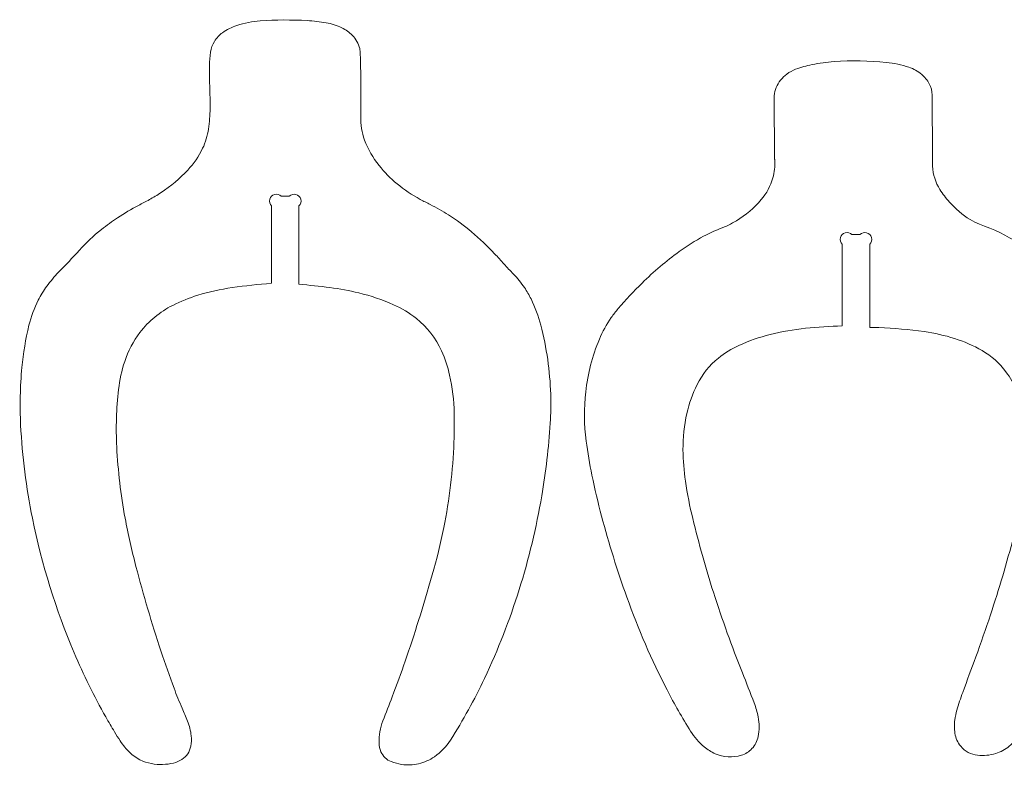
# Model space of a CAD drawing. Header units: centimetres. Extents: x -10 to 15.9, y -10.7 to 11.5.
# Tile 42 of 47: x 2.8 to 6.9, y 8.2 to 11.3. Entities that reach past the tile are written whole.
import ezdxf

# ---------------------------------------------------------------- set-up
doc = ezdxf.new("R2010")
doc.units = ezdxf.units.CM
doc.header["$MEASUREMENT"] = 0
doc.layers.add('Layer 1', color=7, linetype='Continuous')

msp = doc.modelspace()

# ---------------------------------------------------------------- linework, layer by layer
at = {"layer": 'Layer 1', "color": 18, "lineweight": 9}
for points, knots in [([(3.94591, 10.20872), (3.94591, 10.20872), (3.9459, 10.53889), (3.9459, 10.53889), (3.9459, 10.53889), (3.95322, 10.54621), (3.95607, 10.55687), (3.95339, 10.56687), (3.95339, 10.56687), (3.95072, 10.57686), (3.94291, 10.58467), (3.93292, 10.58734), (3.93292, 10.58734), (3.92292, 10.59002), (3.91226, 10.58716), (3.90495, 10.57985), (3.90495, 10.57985), (3.90495, 10.57985), (3.87102, 10.57985), (3.87102, 10.57985), (3.87102, 10.57985), (3.8637, 10.58716), (3.85304, 10.59002), (3.84305, 10.58734), (3.84305, 10.58734), (3.83305, 10.58467), (3.82525, 10.57686), (3.82257, 10.56687), (3.82257, 10.56687), (3.81989, 10.55687), (3.82275, 10.54621), (3.83006, 10.53889), (3.83006, 10.53889), (3.83006, 10.53889), (3.83006, 10.21294), (3.83006, 10.21294), (3.83006, 10.21294), (3.77472, 10.20857), (3.71952, 10.20251), (3.66455, 10.19474), (3.66455, 10.19474), (3.61551, 10.18781), (3.56709, 10.17709), (3.51971, 10.16267), (3.51971, 10.16267), (3.48323, 10.15156), (3.44778, 10.13733), (3.41376, 10.12011), (3.41376, 10.12011), (3.35984, 10.09284), (3.31276, 10.0538), (3.27599, 10.00586), (3.27599, 10.00586), (3.24773, 9.96902), (3.22595, 9.92766), (3.21155, 9.88352), (3.21155, 9.88352), (3.19908, 9.84527), (3.19046, 9.80588), (3.18582, 9.76592), (3.18582, 9.76592), (3.17649, 9.68548), (3.17386, 9.60442), (3.17797, 9.52355), (3.17797, 9.52355), (3.18308, 9.42301), (3.19491, 9.32293), (3.21337, 9.22396), (3.21337, 9.22396), (3.22619, 9.15526), (3.24141, 9.08704), (3.25902, 9.01942), (3.25902, 9.01942), (3.29015, 8.89988), (3.32528, 8.78142), (3.36436, 8.66424), (3.36436, 8.66424), (3.38194, 8.61153), (3.40038, 8.55911), (3.41967, 8.507), (3.41967, 8.507), (3.43013, 8.47873), (3.44144, 8.45077), (3.45358, 8.42318), (3.45358, 8.42318), (3.46153, 8.40513), (3.46918, 8.38695), (3.47654, 8.36865), (3.47654, 8.36865), (3.48444, 8.34899), (3.48955, 8.32831), (3.49169, 8.30723), (3.49169, 8.30723), (3.49319, 8.29246), (3.49255, 8.27756), (3.48978, 8.26298), (3.48978, 8.26298), (3.48546, 8.24019), (3.47204, 8.22014), (3.45264, 8.20745), (3.45264, 8.20745), (3.44184, 8.20038), (3.42989, 8.19525), (3.41733, 8.19228), (3.41733, 8.19228), (3.38701, 8.1851), (3.35553, 8.18423), (3.32486, 8.18972), (3.32486, 8.18972), (3.29052, 8.19586), (3.25873, 8.21198), (3.23347, 8.23605), (3.23347, 8.23605), (3.21792, 8.25087), (3.20418, 8.26748), (3.19252, 8.28552), (3.19252, 8.28552), (3.18436, 8.29816), (3.1764, 8.31094), (3.16866, 8.32385), (3.16866, 8.32385), (3.15626, 8.34455), (3.14407, 8.36538), (3.13211, 8.38634), (3.13211, 8.38634), (3.08225, 8.47365), (3.03762, 8.56387), (2.99847, 8.65649), (2.99847, 8.65649), (2.92128, 8.8391), (2.8624, 9.02895), (2.82269, 9.22318), (2.82269, 9.22318), (2.79624, 9.35254), (2.77967, 9.48375), (2.77313, 9.61563), (2.77313, 9.61563), (2.7691, 9.69668), (2.7709, 9.77792), (2.7785, 9.85871), (2.7785, 9.85871), (2.78412, 9.9185), (2.79408, 9.97782), (2.80828, 10.03617), (2.80828, 10.03617), (2.81718, 10.07273), (2.8303, 10.10814), (2.84738, 10.14167), (2.84738, 10.14167), (2.85786, 10.16225), (2.86995, 10.18198), (2.88353, 10.20067), (2.88353, 10.20067), (2.89855, 10.22133), (2.91502, 10.24089), (2.93282, 10.25921), (2.93282, 10.25921), (2.9625, 10.28976), (2.99171, 10.32076), (3.02046, 10.35219), (3.02046, 10.35219), (3.04924, 10.38365), (3.08033, 10.41294), (3.11346, 10.43979), (3.11346, 10.43979), (3.13529, 10.45748), (3.15805, 10.47399), (3.18164, 10.48924), (3.18164, 10.48924), (3.21032, 10.50777), (3.23981, 10.52502), (3.27001, 10.54095), (3.27001, 10.54095), (3.28519, 10.54895), (3.30032, 10.55705), (3.3154, 10.56524), (3.3154, 10.56524), (3.33224, 10.57438), (3.34869, 10.58425), (3.36468, 10.59482), (3.36468, 10.59482), (3.40577, 10.62197), (3.44354, 10.6538), (3.47724, 10.6897), (3.47724, 10.6897), (3.50274, 10.71686), (3.52388, 10.74779), (3.5399, 10.78142), (3.5399, 10.78142), (3.55217, 10.80716), (3.56051, 10.83457), (3.56468, 10.86278), (3.56468, 10.86278), (3.56891, 10.89149), (3.57117, 10.92045), (3.57143, 10.94947), (3.57143, 10.94947), (3.57161, 10.97067), (3.57133, 10.99187), (3.57059, 11.01305), (3.57059, 11.01305), (3.56921, 11.05239), (3.56862, 11.09176), (3.56882, 11.13113), (3.56882, 11.13113), (3.56892, 11.14966), (3.5704, 11.16817), (3.57326, 11.18648), (3.57326, 11.18648), (3.57578, 11.2026), (3.58144, 11.21807), (3.5899, 11.23202), (3.5899, 11.23202), (3.59856, 11.24628), (3.61006, 11.25862), (3.62366, 11.26828), (3.62366, 11.26828), (3.64219, 11.28143), (3.66258, 11.29176), (3.68414, 11.29891), (3.68414, 11.29891), (3.71601, 11.30947), (3.7491, 11.31599), (3.7826, 11.31831), (3.7826, 11.31831), (3.84848, 11.32285), (3.91459, 11.32321), (3.98051, 11.31937), (3.98051, 11.31937), (4.0074, 11.3178), (4.0342, 11.31477), (4.06076, 11.31029), (4.06076, 11.31029), (4.08359, 11.30645), (4.10573, 11.29927), (4.12647, 11.289), (4.12647, 11.289), (4.14291, 11.28085), (4.15792, 11.27006), (4.17088, 11.25707), (4.17088, 11.25707), (4.18607, 11.24184), (4.19678, 11.22271), (4.20182, 11.2018), (4.20182, 11.2018), (4.20272, 11.19809), (4.20326, 11.1943), (4.20344, 11.19049), (4.20344, 11.19049), (4.20451, 11.16763), (4.20523, 11.14476), (4.20558, 11.12187), (4.20558, 11.12187), (4.20636, 11.07185), (4.2068, 11.02181), (4.20693, 10.97178), (4.20693, 10.97178), (4.20697, 10.95321), (4.20669, 10.93464), (4.20608, 10.91608), (4.20608, 10.91608), (4.20497, 10.88205), (4.2105, 10.84815), (4.22238, 10.81624), (4.22238, 10.81624), (4.23679, 10.77754), (4.25728, 10.7414), (4.2831, 10.70917), (4.2831, 10.70917), (4.30574, 10.68091), (4.33125, 10.65508), (4.35922, 10.6321), (4.35922, 10.6321), (4.38956, 10.60717), (4.42221, 10.5852), (4.45673, 10.56649), (4.45673, 10.56649), (4.47065, 10.55895), (4.4847, 10.55166), (4.49888, 10.54462), (4.49888, 10.54462), (4.52523, 10.53155), (4.55086, 10.51708), (4.57567, 10.50127), (4.57567, 10.50127), (4.60956, 10.47967), (4.64199, 10.45584), (4.67274, 10.42995), (4.67274, 10.42995), (4.70707, 10.40103), (4.73967, 10.3701), (4.77034, 10.33733), (4.77034, 10.33733), (4.78361, 10.32316), (4.7967, 10.30883), (4.80964, 10.29436), (4.80964, 10.29436), (4.82257, 10.27989), (4.83584, 10.26572), (4.84942, 10.25186), (4.84942, 10.25186), (4.86665, 10.23431), (4.88221, 10.21521), (4.89592, 10.1948), (4.89592, 10.1948), (4.90622, 10.17946), (4.91549, 10.16346), (4.92366, 10.14689), (4.92366, 10.14689), (4.94098, 10.11179), (4.95468, 10.07502), (4.96457, 10.03715), (4.96457, 10.03715), (4.98945, 9.94184), (5.00346, 9.84401), (5.00635, 9.74555), (5.00635, 9.74555), (5.00754, 9.70478), (5.00683, 9.66398), (5.00423, 9.62328), (5.00423, 9.62328), (4.99767, 9.52083), (4.98577, 9.41879), (4.9686, 9.31758), (4.9686, 9.31758), (4.94594, 9.18406), (4.91424, 9.05222), (4.87373, 8.92299), (4.87373, 8.92299), (4.83366, 8.79512), (4.78485, 8.67014), (4.72767, 8.54896), (4.72767, 8.54896), (4.68534, 8.45924), (4.63729, 8.37231), (4.58384, 8.28872), (4.58384, 8.28872), (4.56628, 8.26127), (4.54344, 8.23756), (4.51666, 8.21899), (4.51666, 8.21899), (4.4964, 8.20494), (4.47365, 8.19482), (4.44965, 8.18917), (4.44965, 8.18917), (4.42626, 8.18366), (4.40202, 8.18273), (4.37828, 8.18642), (4.37828, 8.18642), (4.36331, 8.18875), (4.34862, 8.19265), (4.33445, 8.19804), (4.33445, 8.19804), (4.31493, 8.20548), (4.29934, 8.22067), (4.29138, 8.23999), (4.29138, 8.23999), (4.28649, 8.25187), (4.28376, 8.26453), (4.28332, 8.27738), (4.28332, 8.27738), (4.28226, 8.30883), (4.28769, 8.34018), (4.29928, 8.36944), (4.29928, 8.36944), (4.31274, 8.40342), (4.326, 8.43747), (4.33908, 8.47159), (4.33908, 8.47159), (4.35805, 8.52111), (4.37616, 8.57094), (4.39339, 8.62109), (4.39339, 8.62109), (4.41301, 8.6782), (4.43186, 8.73557), (4.44992, 8.79319), (4.44992, 8.79319), (4.46985, 8.85676), (4.48899, 8.92058), (4.50734, 8.98463), (4.50734, 8.98463), (4.52617, 9.05033), (4.54236, 9.11676), (4.55587, 9.18376), (4.55587, 9.18376), (4.57986, 9.30268), (4.59416, 9.42333), (4.59863, 9.54456), (4.59863, 9.54456), (4.60011, 9.5849), (4.60053, 9.62527), (4.59986, 9.66563), (4.59986, 9.66563), (4.59898, 9.71968), (4.59251, 9.77347), (4.58056, 9.82618), (4.58056, 9.82618), (4.57261, 9.86124), (4.56123, 9.89542), (4.54658, 9.92825), (4.54658, 9.92825), (4.52272, 9.98168), (4.48629, 10.02853), (4.44037, 10.0648), (4.44037, 10.0648), (4.41089, 10.08809), (4.37862, 10.10758), (4.34429, 10.12282), (4.34429, 10.12282), (4.29713, 10.14377), (4.24818, 10.16037), (4.19802, 10.17244), (4.19802, 10.17244), (4.15782, 10.1821), (4.11714, 10.18961), (4.07614, 10.19493), (4.07614, 10.19493), (4.03284, 10.20054), (3.98942, 10.20514), (3.94591, 10.20872)], [0, 0, 0, 0, 0.009434, 0.009434, 0.009434, 0.009434, 0.0188679, 0.0188679, 0.0188679, 0.0188679, 0.0283019, 0.0283019, 0.0283019, 0.0283019, 0.0377358, 0.0377358, 0.0377358, 0.0377358, 0.0471698, 0.0471698, 0.0471698, 0.0471698, 0.0566038, 0.0566038, 0.0566038, 0.0566038, 0.0660377, 0.0660377, 0.0660377, 0.0660377, 0.0754717, 0.0754717, 0.0754717, 0.0754717, 0.0849057, 0.0849057, 0.0849057, 0.0849057, 0.0943396, 0.0943396, 0.0943396, 0.0943396, 0.1037736, 0.1037736, 0.1037736, 0.1037736, 0.1132075, 0.1132075, 0.1132075, 0.1132075, 0.1226415, 0.1226415, 0.1226415, 0.1226415, 0.1320755, 0.1320755, 0.1320755, 0.1320755, 0.1415094, 0.1415094, 0.1415094, 0.1415094, 0.1509434, 0.1509434, 0.1509434, 0.1509434, 0.1603774, 0.1603774, 0.1603774, 0.1603774, 0.1698113, 0.1698113, 0.1698113, 0.1698113, 0.1792453, 0.1792453, 0.1792453, 0.1792453, 0.1886792, 0.1886792, 0.1886792, 0.1886792, 0.1981132, 0.1981132, 0.1981132, 0.1981132, 0.2075472, 0.2075472, 0.2075472, 0.2075472, 0.2169811, 0.2169811, 0.2169811, 0.2169811, 0.2264151, 0.2264151, 0.2264151, 0.2264151, 0.2358491, 0.2358491, 0.2358491, 0.2358491, 0.245283, 0.245283, 0.245283, 0.245283, 0.254717, 0.254717, 0.254717, 0.254717, 0.2641509, 0.2641509, 0.2641509, 0.2641509, 0.2735849, 0.2735849, 0.2735849, 0.2735849, 0.2830189, 0.2830189, 0.2830189, 0.2830189, 0.2924528, 0.2924528, 0.2924528, 0.2924528, 0.3018868, 0.3018868, 0.3018868, 0.3018868, 0.3113208, 0.3113208, 0.3113208, 0.3113208, 0.3207547, 0.3207547, 0.3207547, 0.3207547, 0.3301887, 0.3301887, 0.3301887, 0.3301887, 0.3396226, 0.3396226, 0.3396226, 0.3396226, 0.3490566, 0.3490566, 0.3490566, 0.3490566, 0.3584906, 0.3584906, 0.3584906, 0.3584906, 0.3679245, 0.3679245, 0.3679245, 0.3679245, 0.3773585, 0.3773585, 0.3773585, 0.3773585, 0.3867925, 0.3867925, 0.3867925, 0.3867925, 0.3962264, 0.3962264, 0.3962264, 0.3962264, 0.4056604, 0.4056604, 0.4056604, 0.4056604, 0.4150943, 0.4150943, 0.4150943, 0.4150943, 0.4245283, 0.4245283, 0.4245283, 0.4245283, 0.4339623, 0.4339623, 0.4339623, 0.4339623, 0.4433962, 0.4433962, 0.4433962, 0.4433962, 0.4528302, 0.4528302, 0.4528302, 0.4528302, 0.4622642, 0.4622642, 0.4622642, 0.4622642, 0.4716981, 0.4716981, 0.4716981, 0.4716981, 0.4811321, 0.4811321, 0.4811321, 0.4811321, 0.490566, 0.490566, 0.490566, 0.490566, 0.5, 0.5, 0.5, 0.5, 0.509434, 0.509434, 0.509434, 0.509434, 0.5188679, 0.5188679, 0.5188679, 0.5188679, 0.5283019, 0.5283019, 0.5283019, 0.5283019, 0.5377358, 0.5377358, 0.5377358, 0.5377358, 0.5471698, 0.5471698, 0.5471698, 0.5471698, 0.5566038, 0.5566038, 0.5566038, 0.5566038, 0.5660377, 0.5660377, 0.5660377, 0.5660377, 0.5754717, 0.5754717, 0.5754717, 0.5754717, 0.5849057, 0.5849057, 0.5849057, 0.5849057, 0.5943396, 0.5943396, 0.5943396, 0.5943396, 0.6037736, 0.6037736, 0.6037736, 0.6037736, 0.6132075, 0.6132075, 0.6132075, 0.6132075, 0.6226415, 0.6226415, 0.6226415, 0.6226415, 0.6320755, 0.6320755, 0.6320755, 0.6320755, 0.6415094, 0.6415094, 0.6415094, 0.6415094, 0.6509434, 0.6509434, 0.6509434, 0.6509434, 0.6603774, 0.6603774, 0.6603774, 0.6603774, 0.6698113, 0.6698113, 0.6698113, 0.6698113, 0.6792453, 0.6792453, 0.6792453, 0.6792453, 0.6886792, 0.6886792, 0.6886792, 0.6886792, 0.6981132, 0.6981132, 0.6981132, 0.6981132, 0.7075472, 0.7075472, 0.7075472, 0.7075472, 0.7169811, 0.7169811, 0.7169811, 0.7169811, 0.7264151, 0.7264151, 0.7264151, 0.7264151, 0.7358491, 0.7358491, 0.7358491, 0.7358491, 0.745283, 0.745283, 0.745283, 0.745283, 0.754717, 0.754717, 0.754717, 0.754717, 0.7641509, 0.7641509, 0.7641509, 0.7641509, 0.7735849, 0.7735849, 0.7735849, 0.7735849, 0.7830189, 0.7830189, 0.7830189, 0.7830189, 0.7924528, 0.7924528, 0.7924528, 0.7924528, 0.8018868, 0.8018868, 0.8018868, 0.8018868, 0.8113208, 0.8113208, 0.8113208, 0.8113208, 0.8207547, 0.8207547, 0.8207547, 0.8207547, 0.8301887, 0.8301887, 0.8301887, 0.8301887, 0.8396226, 0.8396226, 0.8396226, 0.8396226, 0.8490566, 0.8490566, 0.8490566, 0.8490566, 0.8584906, 0.8584906, 0.8584906, 0.8584906, 0.8679245, 0.8679245, 0.8679245, 0.8679245, 0.8773585, 0.8773585, 0.8773585, 0.8773585, 0.8867925, 0.8867925, 0.8867925, 0.8867925, 0.8962264, 0.8962264, 0.8962264, 0.8962264, 0.9056604, 0.9056604, 0.9056604, 0.9056604, 0.9150943, 0.9150943, 0.9150943, 0.9150943, 0.9245283, 0.9245283, 0.9245283, 0.9245283, 0.9339623, 0.9339623, 0.9339623, 0.9339623, 0.9433962, 0.9433962, 0.9433962, 0.9433962, 0.9528302, 0.9528302, 0.9528302, 0.9528302, 0.9622642, 0.9622642, 0.9622642, 0.9622642, 0.9716981, 0.9716981, 0.9716981, 0.9716981, 0.9811321, 0.9811321, 0.9811321, 0.9811321, 1, 1, 1, 1]), ([(6.35057, 10.02701), (6.35057, 10.02701), (6.35057, 10.37732), (6.35057, 10.37732), (6.35057, 10.37732), (6.35788, 10.38464), (6.36074, 10.3953), (6.35806, 10.40529), (6.35806, 10.40529), (6.35538, 10.41529), (6.34758, 10.42309), (6.33759, 10.42577), (6.33759, 10.42577), (6.32759, 10.42845), (6.31693, 10.42559), (6.30961, 10.41828), (6.30961, 10.41828), (6.30961, 10.41828), (6.27569, 10.41828), (6.27569, 10.41828), (6.27569, 10.41828), (6.26837, 10.42559), (6.25771, 10.42845), (6.24771, 10.42577), (6.24771, 10.42577), (6.23772, 10.42309), (6.22991, 10.41529), (6.22724, 10.40529), (6.22724, 10.40529), (6.22456, 10.3953), (6.22742, 10.38464), (6.23473, 10.37732), (6.23473, 10.37732), (6.23473, 10.37732), (6.23473, 10.0338), (6.23473, 10.0338), (6.23473, 10.0338), (6.18321, 10.03206), (6.13177, 10.0286), (6.08048, 10.02342), (6.08048, 10.02342), (6.03011, 10.01834), (5.98019, 10.00963), (5.93107, 9.99737), (5.93107, 9.99737), (5.88585, 9.98608), (5.84177, 9.97066), (5.79937, 9.95131), (5.79937, 9.95131), (5.76839, 9.93717), (5.73931, 9.91918), (5.71282, 9.89777), (5.71282, 9.89777), (5.6754, 9.8675), (5.64494, 9.82954), (5.62351, 9.78644), (5.62351, 9.78644), (5.60428, 9.74776), (5.58975, 9.70692), (5.58023, 9.66478), (5.58023, 9.66478), (5.56885, 9.61441), (5.56336, 9.5629), (5.56385, 9.51126), (5.56385, 9.51126), (5.56427, 9.46707), (5.56778, 9.42296), (5.57434, 9.37925), (5.57434, 9.37925), (5.58229, 9.32626), (5.59258, 9.27366), (5.60518, 9.22158), (5.60518, 9.22158), (5.63043, 9.1172), (5.65946, 9.01377), (5.69219, 8.91149), (5.69219, 8.91149), (5.7106, 8.85398), (5.73002, 8.7968), (5.75043, 8.73998), (5.75043, 8.73998), (5.7706, 8.68382), (5.79176, 8.62802), (5.81391, 8.57261), (5.81391, 8.57261), (5.83083, 8.5303), (5.84747, 8.48788), (5.86386, 8.44537), (5.86386, 8.44537), (5.8712, 8.42632), (5.8768, 8.40665), (5.88061, 8.3866), (5.88061, 8.3866), (5.88582, 8.35921), (5.88571, 8.33106), (5.8803, 8.30372), (5.8803, 8.30372), (5.87654, 8.28465), (5.86748, 8.26703), (5.85417, 8.25287), (5.85417, 8.25287), (5.84212, 8.24003), (5.82694, 8.23052), (5.81012, 8.22528), (5.81012, 8.22528), (5.77367, 8.2139), (5.73431, 8.21616), (5.69939, 8.2316), (5.69939, 8.2316), (5.68264, 8.23901), (5.66703, 8.24876), (5.65304, 8.26056), (5.65304, 8.26056), (5.63072, 8.27937), (5.61144, 8.30152), (5.59589, 8.32622), (5.59589, 8.32622), (5.56029, 8.38274), (5.52719, 8.44082), (5.4967, 8.50026), (5.4967, 8.50026), (5.4319, 8.62657), (5.37531, 8.75695), (5.3273, 8.89055), (5.3273, 8.89055), (5.28692, 9.00287), (5.25143, 9.11691), (5.22091, 9.2323), (5.22091, 9.2323), (5.20584, 9.2893), (5.19232, 9.34669), (5.18037, 9.40442), (5.18037, 9.40442), (5.17048, 9.45216), (5.16235, 9.50025), (5.15599, 9.54859), (5.15599, 9.54859), (5.14693, 9.61739), (5.14625, 9.68705), (5.15394, 9.75602), (5.15394, 9.75602), (5.16243, 9.83203), (5.18181, 9.90644), (5.21149, 9.97693), (5.21149, 9.97693), (5.22507, 10.00918), (5.24194, 10.03995), (5.26182, 10.06874), (5.26182, 10.06874), (5.27078, 10.0817), (5.28041, 10.09419), (5.29067, 10.10615), (5.29067, 10.10615), (5.32279, 10.14357), (5.3565, 10.17961), (5.3917, 10.21416), (5.3917, 10.21416), (5.44048, 10.26205), (5.49268, 10.30635), (5.54785, 10.34671), (5.54785, 10.34671), (5.58065, 10.37069), (5.61511, 10.39232), (5.65097, 10.41142), (5.65097, 10.41142), (5.67346, 10.4234), (5.69668, 10.43397), (5.72048, 10.44306), (5.72048, 10.44306), (5.7443, 10.45216), (5.76727, 10.46336), (5.78911, 10.47654), (5.78911, 10.47654), (5.82845, 10.50026), (5.86366, 10.53021), (5.89341, 10.56522), (5.89341, 10.56522), (5.9162, 10.59205), (5.93299, 10.62343), (5.94266, 10.65729), (5.94266, 10.65729), (5.94605, 10.66914), (5.94841, 10.68125), (5.94971, 10.6935), (5.94971, 10.6935), (5.95102, 10.70584), (5.95127, 10.71827), (5.95046, 10.73066), (5.95046, 10.73066), (5.95039, 10.73176), (5.95029, 10.73287), (5.95015, 10.73397), (5.95015, 10.73397), (5.95002, 10.73507), (5.94993, 10.73618), (5.94988, 10.73728), (5.94988, 10.73728), (5.94988, 10.73728), (5.94848, 11.00288), (5.94848, 11.00288), (5.94848, 11.00288), (5.94903, 11.01465), (5.9517, 11.02622), (5.95634, 11.03704), (5.95634, 11.03704), (5.96611, 11.0598), (5.9818, 11.07954), (6.00177, 11.0942), (6.00177, 11.0942), (6.01308, 11.1025), (6.02548, 11.10922), (6.03861, 11.11417), (6.03861, 11.11417), (6.06108, 11.12264), (6.08419, 11.12931), (6.10771, 11.13413), (6.10771, 11.13413), (6.13829, 11.14039), (6.16927, 11.14458), (6.20041, 11.14669), (6.20041, 11.14669), (6.27371, 11.15165), (6.3473, 11.1505), (6.4204, 11.14325), (6.4204, 11.14325), (6.45289, 11.14003), (6.48492, 11.13312), (6.51585, 11.12266), (6.51585, 11.12266), (6.53546, 11.11603), (6.5537, 11.10589), (6.5697, 11.09276), (6.5697, 11.09276), (6.58282, 11.08198), (6.59362, 11.06863), (6.60142, 11.05355), (6.60142, 11.05355), (6.60899, 11.0389), (6.61341, 11.02283), (6.61437, 11.00637), (6.61437, 11.00637), (6.61437, 11.00637), (6.61577, 10.74076), (6.61577, 10.74076), (6.61577, 10.74076), (6.61545, 10.73404), (6.6151, 10.72732), (6.61472, 10.72059), (6.61472, 10.72059), (6.61444, 10.71577), (6.61446, 10.71094), (6.61479, 10.70613), (6.61479, 10.70613), (6.61713, 10.67133), (6.62796, 10.63765), (6.64636, 10.60802), (6.64636, 10.60802), (6.65805, 10.5892), (6.67145, 10.57149), (6.68641, 10.55513), (6.68641, 10.55513), (6.71228, 10.52683), (6.74164, 10.50195), (6.7738, 10.48107), (6.7738, 10.48107), (6.78607, 10.47311), (6.79926, 10.46667), (6.81309, 10.4619), (6.81309, 10.4619), (6.87173, 10.44167), (6.9277, 10.41439), (6.97976, 10.38067), (6.97976, 10.38067), (7.02883, 10.34889), (7.07584, 10.31403), (7.12051, 10.27632), (7.12051, 10.27632), (7.16806, 10.23617), (7.2133, 10.19337), (7.256, 10.14811), (7.256, 10.14811), (7.27595, 10.12696), (7.29429, 10.10435), (7.31087, 10.08046), (7.31087, 10.08046), (7.33241, 10.04941), (7.35061, 10.01617), (7.36516, 9.98129), (7.36516, 9.98129), (7.39661, 9.90593), (7.41654, 9.82625), (7.42428, 9.74497), (7.42428, 9.74497), (7.42801, 9.70579), (7.42913, 9.6664), (7.42763, 9.62707), (7.42763, 9.62707), (7.42611, 9.58718), (7.42197, 9.54743), (7.41525, 9.50808), (7.41525, 9.50808), (7.39786, 9.40637), (7.37605, 9.30545), (7.34991, 9.20563), (7.34991, 9.20563), (7.30073, 9.0179), (7.23681, 8.83432), (7.15876, 8.65664), (7.15876, 8.65664), (7.13933, 8.6124), (7.11899, 8.56856), (7.09777, 8.52514), (7.09777, 8.52514), (7.07396, 8.47645), (7.04928, 8.42819), (7.02372, 8.3804), (7.02372, 8.3804), (7.01133, 8.35722), (6.99776, 8.33469), (6.98307, 8.3129), (6.98307, 8.3129), (6.9706, 8.29439), (6.9556, 8.27773), (6.9385, 8.26339), (6.9385, 8.26339), (6.93001, 8.25628), (6.92084, 8.25003), (6.91112, 8.24474), (6.91112, 8.24474), (6.90164, 8.23959), (6.89165, 8.23541), (6.88133, 8.23229), (6.88133, 8.23229), (6.85663, 8.22482), (6.83068, 8.22237), (6.80502, 8.22507), (6.80502, 8.22507), (6.77734, 8.22798), (6.75188, 8.2416), (6.73409, 8.26301), (6.73409, 8.26301), (6.72111, 8.27863), (6.71267, 8.29753), (6.7097, 8.31762), (6.7097, 8.31762), (6.7069, 8.33651), (6.70679, 8.3557), (6.70935, 8.37462), (6.70935, 8.37462), (6.71119, 8.38817), (6.71402, 8.40158), (6.7178, 8.41472), (6.7178, 8.41472), (6.72511, 8.44008), (6.73337, 8.46515), (6.74257, 8.48988), (6.74257, 8.48988), (6.76106, 8.53961), (6.77942, 8.58939), (6.79764, 8.63921), (6.79764, 8.63921), (6.81918, 8.69808), (6.83981, 8.75727), (6.85953, 8.81677), (6.85953, 8.81677), (6.89554, 8.92538), (6.92805, 9.03511), (6.95701, 9.14581), (6.95701, 9.14581), (6.97152, 9.20127), (6.98386, 9.25728), (6.994, 9.3137), (6.994, 9.3137), (7.00242, 9.36052), (7.00827, 9.40776), (7.01153, 9.45521), (7.01153, 9.45521), (7.0152, 9.5085), (7.01373, 9.56201), (7.00714, 9.61502), (7.00714, 9.61502), (7.00094, 9.66499), (6.98821, 9.71393), (6.96928, 9.7606), (6.96928, 9.7606), (6.95784, 9.78878), (6.94289, 9.81539), (6.92477, 9.83981), (6.92477, 9.83981), (6.89765, 9.87636), (6.8633, 9.90692), (6.82383, 9.92961), (6.82383, 9.92961), (6.78715, 9.95069), (6.7483, 9.96772), (6.70793, 9.9804), (6.70793, 9.9804), (6.66636, 9.99347), (6.6238, 10.00313), (6.58066, 10.00931), (6.58066, 10.00931), (6.51705, 10.01842), (6.45299, 10.02402), (6.38876, 10.0261), (6.38876, 10.0261), (6.3824, 10.02631), (6.37603, 10.02647), (6.36967, 10.0266), (6.36967, 10.0266), (6.3633, 10.02672), (6.35693, 10.02686), (6.35057, 10.02701)], [0, 0, 0, 0, 0.0096154, 0.0096154, 0.0096154, 0.0096154, 0.0192308, 0.0192308, 0.0192308, 0.0192308, 0.0288462, 0.0288462, 0.0288462, 0.0288462, 0.0384615, 0.0384615, 0.0384615, 0.0384615, 0.0480769, 0.0480769, 0.0480769, 0.0480769, 0.0576923, 0.0576923, 0.0576923, 0.0576923, 0.0673077, 0.0673077, 0.0673077, 0.0673077, 0.0769231, 0.0769231, 0.0769231, 0.0769231, 0.0865385, 0.0865385, 0.0865385, 0.0865385, 0.0961538, 0.0961538, 0.0961538, 0.0961538, 0.1057692, 0.1057692, 0.1057692, 0.1057692, 0.1153846, 0.1153846, 0.1153846, 0.1153846, 0.125, 0.125, 0.125, 0.125, 0.1346154, 0.1346154, 0.1346154, 0.1346154, 0.1442308, 0.1442308, 0.1442308, 0.1442308, 0.1538462, 0.1538462, 0.1538462, 0.1538462, 0.1634615, 0.1634615, 0.1634615, 0.1634615, 0.1730769, 0.1730769, 0.1730769, 0.1730769, 0.1826923, 0.1826923, 0.1826923, 0.1826923, 0.1923077, 0.1923077, 0.1923077, 0.1923077, 0.2019231, 0.2019231, 0.2019231, 0.2019231, 0.2115385, 0.2115385, 0.2115385, 0.2115385, 0.2211538, 0.2211538, 0.2211538, 0.2211538, 0.2307692, 0.2307692, 0.2307692, 0.2307692, 0.2403846, 0.2403846, 0.2403846, 0.2403846, 0.25, 0.25, 0.25, 0.25, 0.2596154, 0.2596154, 0.2596154, 0.2596154, 0.2692308, 0.2692308, 0.2692308, 0.2692308, 0.2788462, 0.2788462, 0.2788462, 0.2788462, 0.2884615, 0.2884615, 0.2884615, 0.2884615, 0.2980769, 0.2980769, 0.2980769, 0.2980769, 0.3076923, 0.3076923, 0.3076923, 0.3076923, 0.3173077, 0.3173077, 0.3173077, 0.3173077, 0.3269231, 0.3269231, 0.3269231, 0.3269231, 0.3365385, 0.3365385, 0.3365385, 0.3365385, 0.3461538, 0.3461538, 0.3461538, 0.3461538, 0.3557692, 0.3557692, 0.3557692, 0.3557692, 0.3653846, 0.3653846, 0.3653846, 0.3653846, 0.375, 0.375, 0.375, 0.375, 0.3846154, 0.3846154, 0.3846154, 0.3846154, 0.3942308, 0.3942308, 0.3942308, 0.3942308, 0.4038462, 0.4038462, 0.4038462, 0.4038462, 0.4134615, 0.4134615, 0.4134615, 0.4134615, 0.4230769, 0.4230769, 0.4230769, 0.4230769, 0.4326923, 0.4326923, 0.4326923, 0.4326923, 0.4423077, 0.4423077, 0.4423077, 0.4423077, 0.4519231, 0.4519231, 0.4519231, 0.4519231, 0.4615385, 0.4615385, 0.4615385, 0.4615385, 0.4711538, 0.4711538, 0.4711538, 0.4711538, 0.4807692, 0.4807692, 0.4807692, 0.4807692, 0.4903846, 0.4903846, 0.4903846, 0.4903846, 0.5, 0.5, 0.5, 0.5, 0.5096154, 0.5096154, 0.5096154, 0.5096154, 0.5192308, 0.5192308, 0.5192308, 0.5192308, 0.5288462, 0.5288462, 0.5288462, 0.5288462, 0.5384615, 0.5384615, 0.5384615, 0.5384615, 0.5480769, 0.5480769, 0.5480769, 0.5480769, 0.5576923, 0.5576923, 0.5576923, 0.5576923, 0.5673077, 0.5673077, 0.5673077, 0.5673077, 0.5769231, 0.5769231, 0.5769231, 0.5769231, 0.5865385, 0.5865385, 0.5865385, 0.5865385, 0.5961538, 0.5961538, 0.5961538, 0.5961538, 0.6057692, 0.6057692, 0.6057692, 0.6057692, 0.6153846, 0.6153846, 0.6153846, 0.6153846, 0.625, 0.625, 0.625, 0.625, 0.6346154, 0.6346154, 0.6346154, 0.6346154, 0.6442308, 0.6442308, 0.6442308, 0.6442308, 0.6538462, 0.6538462, 0.6538462, 0.6538462, 0.6634615, 0.6634615, 0.6634615, 0.6634615, 0.6730769, 0.6730769, 0.6730769, 0.6730769, 0.6826923, 0.6826923, 0.6826923, 0.6826923, 0.6923077, 0.6923077, 0.6923077, 0.6923077, 0.7019231, 0.7019231, 0.7019231, 0.7019231, 0.7115385, 0.7115385, 0.7115385, 0.7115385, 0.7211538, 0.7211538, 0.7211538, 0.7211538, 0.7307692, 0.7307692, 0.7307692, 0.7307692, 0.7403846, 0.7403846, 0.7403846, 0.7403846, 0.75, 0.75, 0.75, 0.75, 0.7596154, 0.7596154, 0.7596154, 0.7596154, 0.7692308, 0.7692308, 0.7692308, 0.7692308, 0.7788462, 0.7788462, 0.7788462, 0.7788462, 0.7884615, 0.7884615, 0.7884615, 0.7884615, 0.7980769, 0.7980769, 0.7980769, 0.7980769, 0.8076923, 0.8076923, 0.8076923, 0.8076923, 0.8173077, 0.8173077, 0.8173077, 0.8173077, 0.8269231, 0.8269231, 0.8269231, 0.8269231, 0.8365385, 0.8365385, 0.8365385, 0.8365385, 0.8461538, 0.8461538, 0.8461538, 0.8461538, 0.8557692, 0.8557692, 0.8557692, 0.8557692, 0.8653846, 0.8653846, 0.8653846, 0.8653846, 0.875, 0.875, 0.875, 0.875, 0.8846154, 0.8846154, 0.8846154, 0.8846154, 0.8942308, 0.8942308, 0.8942308, 0.8942308, 0.9038462, 0.9038462, 0.9038462, 0.9038462, 0.9134615, 0.9134615, 0.9134615, 0.9134615, 0.9230769, 0.9230769, 0.9230769, 0.9230769, 0.9326923, 0.9326923, 0.9326923, 0.9326923, 0.9423077, 0.9423077, 0.9423077, 0.9423077, 0.9519231, 0.9519231, 0.9519231, 0.9519231, 0.9615385, 0.9615385, 0.9615385, 0.9615385, 0.9711538, 0.9711538, 0.9711538, 0.9711538, 0.9807692, 0.9807692, 0.9807692, 0.9807692, 1, 1, 1, 1])]:
    msp.add_open_spline(points, degree=3, knots=knots, dxfattribs=at)

doc.saveas('drawing.dxf')
